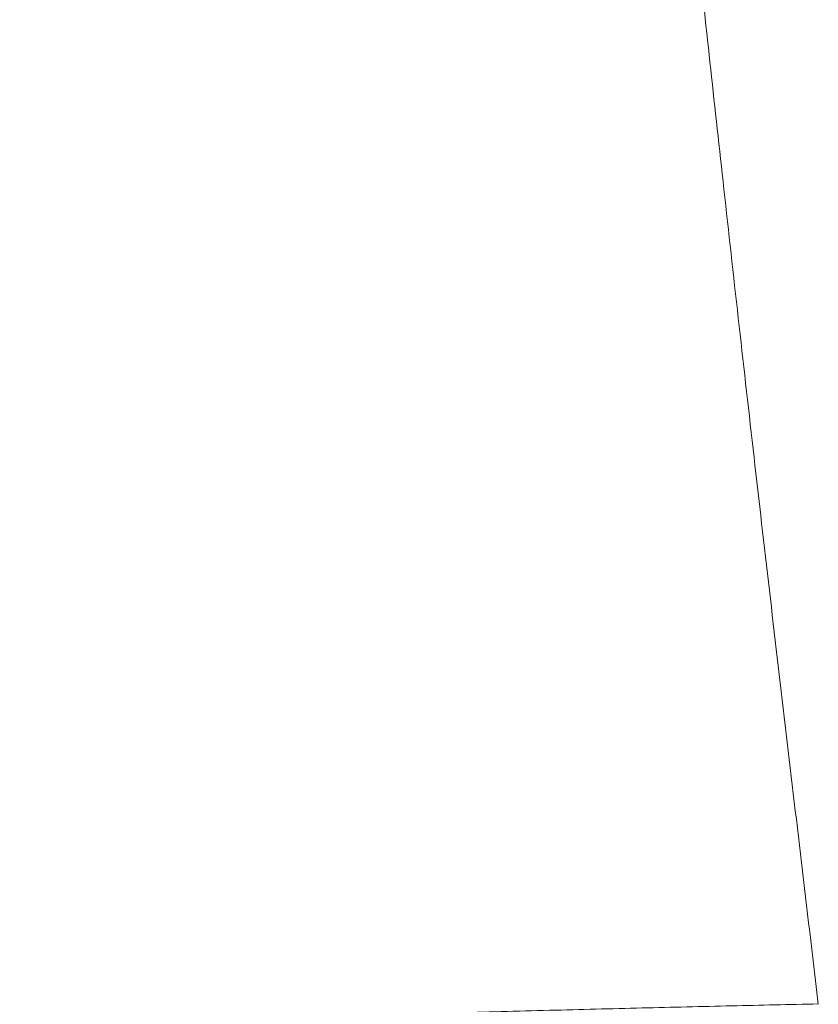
# Model space of a CAD drawing. Header units: millimetres. Extents: x 8 to 701, y 12 to 648.
# Tile 99 of 205: x 404.22 to 406.99, y 273 to 276.41. Entities that reach past the tile are written whole.
import ezdxf

# ---------------------------------------------------------------- set-up
doc = ezdxf.new("R2010")
doc.units = ezdxf.units.MM

msp = doc.modelspace()

# ---------------------------------------------------------------- linework, layer by layer
at = {"color": 252, "linetype": 'Continuous', "lineweight": 0}
msp.add_line((406.9885, 272.9991), (406.9766, 273.1007), dxfattribs=at)
for points, knots in [([(406.9766, 273.1001), (406.9575, 273.2604), (406.9195, 273.5811), (406.8634, 274.0543), (406.8089, 274.5209), (406.7561, 274.9801), (406.705, 275.4318), (406.6565, 275.8673), (406.6106, 276.2869), (406.5672, 276.6908), (406.5254, 277.0872), (406.4852, 277.4757), (406.4458, 277.864), (406.4076, 278.2512), (406.3705, 278.6364), (406.3355, 279.0118), (406.3026, 279.3772), (406.2718, 279.7324), (406.2438, 280.0704), (406.2184, 280.3916), (406.1956, 280.6964), (406.175, 280.9905), (406.1565, 281.2746), (406.146, 281.4546), (406.1407, 281.5447)], [0, 0, 0, 0, 0.04634, 0.092702, 0.139091, 0.185513, 0.231966, 0.278454, 0.322316, 0.366208, 0.410127, 0.454075, 0.49805, 0.544723, 0.591429, 0.638169, 0.684946, 0.73176, 0.778612, 0.822821, 0.867063, 0.91134, 0.955652, 1, 1, 1, 1]), ([(404.2248, 272.9254), (404.3584, 272.9295), (404.6199, 272.9373), (405.0033, 272.9487), (405.3696, 272.9595), (405.7193, 272.9692), (406.054, 272.9781), (406.3754, 272.9862), (406.6854, 272.9936), (406.8886, 272.9981), (406.9886, 273.0003)], [0, 0, 0, 0, 0.144966, 0.283846, 0.416304, 0.542616, 0.663457, 0.779512, 0.891465, 1, 1, 1, 1])]:
    msp.add_open_spline(points, degree=3, knots=knots, dxfattribs=at)

doc.saveas('drawing.dxf')
